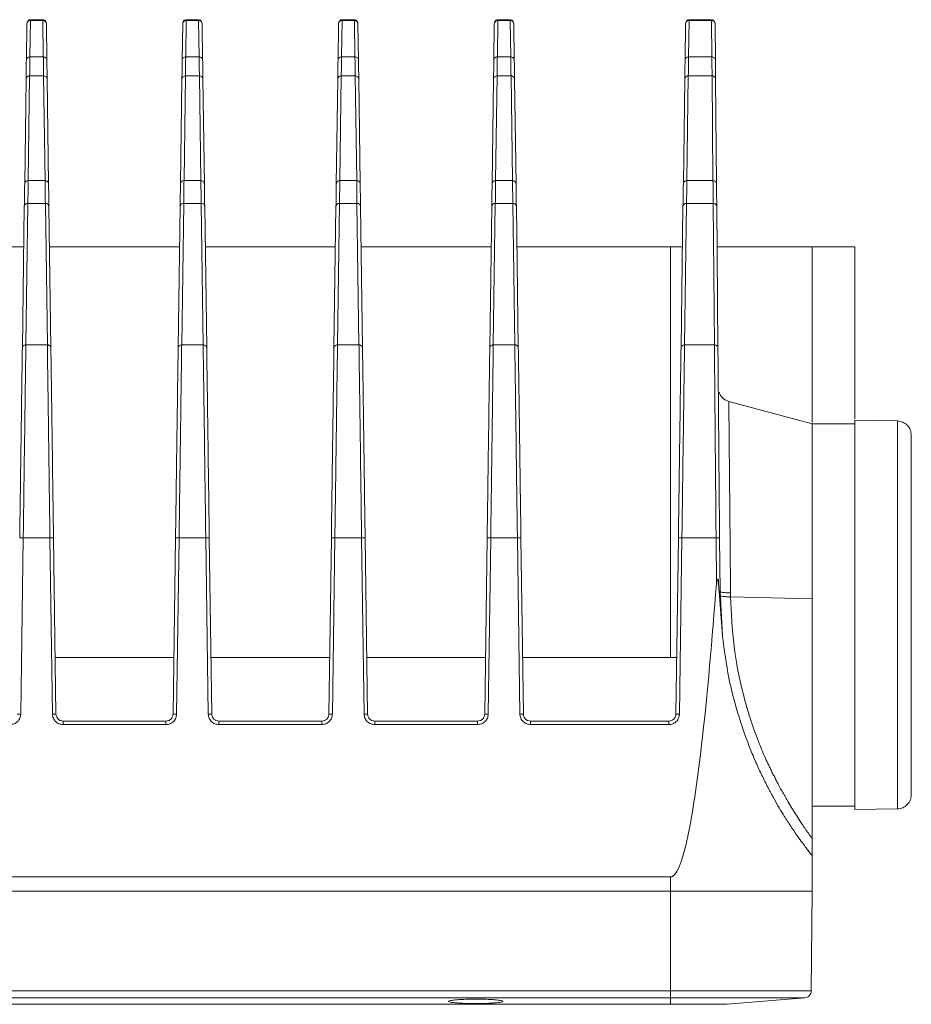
# Model space of a CAD drawing. Header units: millimetres. Extents: x -806 to 2023, y 502 to 1658.
# Tile 29 of 53: x 255 to 381, y 1519 to 1658. Entities that reach past the tile are written whole.
import ezdxf

# ---------------------------------------------------------------- set-up
doc = ezdxf.new("R2010")
doc.units = ezdxf.units.MM

# ---------------------------------------------------------------- blocks, each defined once
blk = doc.blocks.new('Drawing View10')
at = {"color": 7, "linetype": 'Continuous', "lineweight": 18}
for p, q in [((492.28, 48.18), (492.35, 53.32)), ((492.35, 53.32), (492.35, 53.33)), ((492.78, 48.67), (492.85, 53.81)), ((494.6, 53.91), (492.85, 53.91)), ((492.85, 53.81), (492.85, 53.91)), ((492.85, 53.81), (494.6, 53.81)), ((494.6, 53.81), (494.6, 53.91)), ((494.6, 53.81), (494.67, 48.67)), ((495.1, 53.33), (495.1, 53.32)), ((495.1, 53.32), (495.17, 48.18)), ((514.28, 48.18), (514.35, 53.32)), ((514.35, 53.32), (514.35, 53.33)), ((514.78, 48.67), (514.85, 53.81)), ((516.6, 53.91), (514.85, 53.91)), ((514.85, 53.81), (514.85, 53.91)), ((514.85, 53.81), (516.6, 53.81)), ((516.6, 53.81), (516.6, 53.91)), ((516.6, 53.81), (516.67, 48.67)), ((517.1, 53.33), (517.1, 53.32)), ((517.1, 53.32), (517.17, 48.18)), ((536.28, 48.18), (536.35, 53.32)), ((536.35, 53.32), (536.35, 53.33)), ((536.78, 48.67), (536.85, 53.81)), ((538.6, 53.91), (536.85, 53.91)), ((536.85, 53.81), (536.85, 53.91)), ((536.85, 53.81), (538.6, 53.81)), ((538.6, 53.81), (538.6, 53.91)), ((538.6, 53.81), (538.67, 48.67)), ((539.1, 53.33), (539.1, 53.32)), ((539.1, 53.32), (539.17, 48.18)), ((558.28, 48.18), (558.35, 53.32)), ((558.35, 53.32), (558.35, 53.33)), ((558.78, 48.67), (558.85, 53.81)), ((560.6, 53.91), (558.85, 53.91)), ((558.85, 53.81), (558.85, 53.91)), ((558.85, 53.81), (560.6, 53.81)), ((560.6, 53.81), (560.6, 53.91)), ((560.6, 53.81), (560.67, 48.67)), ((561.1, 53.33), (561.1, 53.32)), ((561.1, 53.32), (561.17, 48.18)), ((585.35, 53.32), (585.28, 48.18)), ((585.35, 53.35), (585.35, 53.32)), ((589.03, 53.91), (585.68, 53.91)), ((585.78, 48.67), (585.85, 53.81)), ((585.85, 53.81), (585.85, 53.91)), ((585.85, 53.81), (589.03, 53.81)), ((589.03, 53.81), (589.03, 53.91)), ((589.03, 53.81), (589.07, 48.67)), ((589.53, 53.36), (589.53, 53.32)), ((589.53, 53.32), (589.57, 48.18)), ((494.67, 48.67), (492.78, 48.67)), ((516.67, 48.67), (514.78, 48.67)), ((538.67, 48.67), (536.78, 48.67)), ((560.67, 48.67), (558.78, 48.67)), ((589.07, 48.67), (585.78, 48.67)), ((492.54, 31.19), (492.74, 45.98)), ((492.74, 45.98), (494.71, 45.98)), ((494.71, 45.98), (494.92, 31.19)), ((514.54, 31.19), (514.74, 45.98)), ((514.74, 45.98), (516.71, 45.98)), ((516.71, 45.98), (516.92, 31.19)), ((536.54, 31.19), (536.74, 45.98)), ((536.74, 45.98), (538.71, 45.98)), ((538.71, 45.98), (538.92, 31.19)), ((558.54, 31.19), (558.74, 45.98)), ((558.74, 45.98), (560.71, 45.98)), ((560.71, 45.98), (560.92, 31.19)), ((585.54, 31.19), (585.74, 45.98)), ((585.74, 45.98), (589.09, 45.98)), ((589.09, 45.98), (589.22, 31.19)), ((492.04, 30.71), (492.24, 45.51)), ((495.21, 45.51), (495.42, 30.71)), ((514.04, 30.71), (514.24, 45.51)), ((517.21, 45.51), (517.42, 30.71)), ((536.04, 30.71), (536.24, 45.51)), ((539.21, 45.51), (539.42, 30.71)), ((558.04, 30.71), (558.24, 45.51)), ((561.21, 45.51), (561.42, 30.71)), ((585.24, 45.51), (585.04, 30.71)), ((589.59, 45.5), (589.72, 30.71)), ((494.92, 31.19), (492.54, 31.19)), ((516.92, 31.19), (514.54, 31.19)), ((538.92, 31.19), (536.54, 31.19)), ((560.92, 31.19), (558.54, 31.19)), ((589.22, 31.19), (585.54, 31.19)), ((492.21, 8), (492.49, 27.98)), ((492.49, 27.98), (494.96, 27.98)), ((494.96, 27.98), (495.24, 8)), ((514.21, 8), (514.49, 27.98)), ((514.49, 27.98), (516.96, 27.98)), ((516.96, 27.98), (517.24, 8)), ((536.21, 8), (536.49, 27.98)), ((536.49, 27.98), (538.96, 27.98)), ((538.96, 27.98), (539.24, 8)), ((558.21, 8), (558.49, 27.98)), ((558.49, 27.98), (560.96, 27.98)), ((560.96, 27.98), (561.24, 8)), ((585.21, 8), (585.49, 27.98)), ((585.49, 27.98), (589.25, 27.98)), ((589.25, 27.98), (589.43, 8)), ((491.71, 7.54), (491.99, 27.52)), ((495.46, 27.52), (495.74, 7.54)), ((513.71, 7.54), (513.99, 27.52)), ((517.46, 27.52), (517.74, 7.54)), ((535.71, 7.54), (535.99, 27.52)), ((539.46, 27.52), (539.74, 7.54)), ((557.71, 7.54), (557.99, 27.52)), ((561.46, 27.52), (561.74, 7.54)), ((584.99, 27.52), (584.71, 7.54)), ((589.75, 27.52), (589.93, 7.53)), ((491.91, 21.85), (479.73, 21.85)), ((513.91, 21.85), (495.54, 21.85)), ((535.91, 21.85), (517.54, 21.85)), ((557.91, 21.85), (539.54, 21.85)), ((583.23, 21.85), (561.54, 21.85)), ((583.23, -36.15), (583.23, 21.85)), ((584.93, 21.85), (583.23, 21.85)), ((603.23, 21.85), (589.86, 21.85)), ((609.23, 21.85), (603.23, 21.85)), ((603.23, 21.85), (603.23, -2.98)), ((609.23, -2.48), (609.23, 21.85)), ((495.24, 8), (492.21, 8)), ((517.24, 8), (514.21, 8)), ((539.24, 8), (536.21, 8)), ((561.24, 8), (558.21, 8)), ((589.43, 8), (585.21, 8)), ((590.07, 1.31), (590.07, 1.29)), ((603.23, -3.15), (591.45, 0)), ((609.23, -2.65), (615.26, -2.76)), ((609.23, -3.15), (603.23, -3.15)), ((603.23, -3.15), (603.23, -27.84)), ((491.49, -44.16), (491.84, -19.26)), ((491.84, -19.26), (495.61, -19.26)), ((495.61, -19.26), (495.96, -44.16)), ((496.46, -44.17), (496.11, -19.26)), ((513.34, -19.26), (512.99, -44.17)), ((513.49, -44.16), (513.84, -19.26)), ((513.84, -19.26), (517.61, -19.26)), ((517.61, -19.26), (517.96, -44.16)), ((518.46, -44.17), (518.11, -19.26)), ((535.34, -19.26), (534.99, -44.17)), ((535.49, -44.16), (535.84, -19.26)), ((535.84, -19.26), (539.61, -19.26)), ((539.61, -19.26), (539.96, -44.16)), ((540.46, -44.17), (540.11, -19.26)), ((557.34, -19.26), (556.99, -44.17)), ((557.49, -44.16), (557.84, -19.26)), ((557.84, -19.26), (561.61, -19.26)), ((561.61, -19.26), (561.96, -44.16)), ((562.46, -44.17), (562.11, -19.26)), ((584.34, -19.26), (583.99, -44.17)), ((584.49, -44.16), (584.84, -19.26)), ((584.84, -19.26), (589.66, -19.26)), ((589.66, -19.26), (589.71, -25.8)), ((590.16, -19.27), (590.23, -26.86)), ((590.09, -26.85), (590.55, -33.11)), ((590.55, -33.11), (590.23, -26.86)), ((591.71, -27.05), (591.71, -27.6)), ((591.71, -27.6), (603.23, -27.86)), ((603.23, -27.86), (603.23, -61.71)), ((513.1, -36.15), (496.35, -36.15)), ((535.1, -36.15), (518.35, -36.15)), ((557.1, -36.15), (540.35, -36.15)), ((583.23, -36.15), (562.35, -36.15)), ((583.23, -36.15), (584.11, -36.15)), ((511.99, -45.15), (497.46, -45.15)), ((497.46, -45.64), (511.99, -45.64)), ((533.99, -45.15), (519.46, -45.15)), ((519.46, -45.64), (533.99, -45.64)), ((555.99, -45.15), (541.46, -45.15)), ((541.46, -45.64), (555.99, -45.64)), ((582.99, -45.15), (563.46, -45.15)), ((563.46, -45.64), (582.99, -45.64)), ((603.23, -57.15), (609.23, -57.15)), ((615.26, -57.55), (609.23, -57.65)), ((603.23, -69.15), (603.23, -64.15)), ((583.23, -67.15), (8.23, -67.15)), ((583.23, -69.15), (583.23, -67.15)), ((8.23, -69.15), (583.23, -69.15)), ((583.23, -83.25), (583.23, -69.15)), ((603.1, -83.25), (603.23, -69.15)), ((8.23, -83.25), (583.23, -83.25)), ((8.23, -84.24), (583.23, -84.24)), ((551.9, -84.73), (551.9, -84.74)), ((559.56, -84.74), (559.55, -84.73)), ((583.23, -84.24), (583.23, -85.15)), ((591.23, -85.15), (602.19, -84.24)), ((583.23, -85.15), (8.23, -85.15))]:
    blk.add_line(p, q, dxfattribs=at)
for points in [[(492.35, 53.32), (492.36, 53.38), (492.38, 53.51), (492.49, 53.67), (492.66, 53.79), (492.79, 53.8), (492.85, 53.81)], [(495.1, 53.32), (495.09, 53.38), (495.08, 53.51), (494.96, 53.67), (494.8, 53.79), (494.67, 53.8), (494.6, 53.81)], [(517.1, 53.32), (517.09, 53.38), (517.08, 53.51), (516.96, 53.67), (516.8, 53.79), (516.67, 53.8), (516.6, 53.81)], [(536.35, 53.32), (536.36, 53.38), (536.38, 53.51), (536.49, 53.67), (536.66, 53.79), (536.79, 53.8), (536.85, 53.81)], [(539.1, 53.32), (539.09, 53.38), (539.08, 53.51), (538.96, 53.67), (538.8, 53.79), (538.67, 53.8), (538.6, 53.81)], [(558.35, 53.32), (558.36, 53.38), (558.38, 53.51), (558.49, 53.67), (558.66, 53.79), (558.79, 53.8), (558.85, 53.81)], [(561.1, 53.32), (561.09, 53.38), (561.08, 53.51), (560.96, 53.67), (560.8, 53.79), (560.67, 53.8), (560.6, 53.81)], [(585.35, 53.32), (585.36, 53.38), (585.38, 53.51), (585.49, 53.67), (585.66, 53.79), (585.79, 53.8), (585.85, 53.81)], [(589.03, 53.81), (589.09, 53.8), (589.22, 53.79), (589.39, 53.67), (589.5, 53.51), (589.52, 53.38), (589.53, 53.32)], [(492.24, 45.51), (492.25, 46.08), (492.27, 47.23), (492.27, 47.86), (492.28, 48.18)], [(492.28, 48.18), (492.29, 48.24), (492.3, 48.37), (492.42, 48.53), (492.58, 48.65), (492.71, 48.66), (492.78, 48.67)], [(495.17, 48.18), (495.16, 48.24), (495.15, 48.37), (495.03, 48.53), (494.87, 48.65), (494.74, 48.66), (494.67, 48.67)], [(495.17, 48.18), (495.18, 47.86), (495.19, 47.23), (495.2, 46.08), (495.21, 45.51)], [(514.24, 45.51), (514.25, 46.08), (514.27, 47.23), (514.27, 47.86), (514.28, 48.18)], [(514.28, 48.18), (514.29, 48.24), (514.3, 48.37), (514.42, 48.53), (514.58, 48.65), (514.71, 48.66), (514.78, 48.67)], [(517.17, 48.18), (517.16, 48.24), (517.15, 48.37), (517.03, 48.53), (516.87, 48.65), (516.74, 48.66), (516.67, 48.67)], [(517.17, 48.18), (517.18, 47.86), (517.19, 47.23), (517.2, 46.08), (517.21, 45.51)], [(536.24, 45.51), (536.25, 46.08), (536.27, 47.23), (536.27, 47.86), (536.28, 48.18)], [(536.28, 48.18), (536.29, 48.24), (536.3, 48.37), (536.42, 48.53), (536.58, 48.65), (536.71, 48.66), (536.78, 48.67)], [(539.17, 48.18), (539.16, 48.24), (539.15, 48.37), (539.03, 48.53), (538.87, 48.65), (538.74, 48.66), (538.67, 48.67)], [(539.17, 48.18), (539.18, 47.86), (539.19, 47.23), (539.2, 46.08), (539.21, 45.51)], [(558.24, 45.51), (558.25, 46.08), (558.27, 47.23), (558.27, 47.86), (558.28, 48.18)], [(558.28, 48.18), (558.29, 48.24), (558.3, 48.37), (558.42, 48.53), (558.58, 48.65), (558.71, 48.66), (558.78, 48.67)], [(561.17, 48.18), (561.16, 48.24), (561.15, 48.37), (561.03, 48.53), (560.87, 48.65), (560.74, 48.66), (560.67, 48.67)], [(561.17, 48.18), (561.18, 47.86), (561.19, 47.23), (561.2, 46.08), (561.21, 45.51)], [(585.28, 48.18), (585.28, 47.86), (585.27, 47.23), (585.25, 46.08), (585.24, 45.51)], [(585.78, 48.67), (585.71, 48.66), (585.59, 48.65), (585.42, 48.53), (585.3, 48.37), (585.29, 48.24), (585.28, 48.18)], [(589.57, 48.18), (589.56, 48.24), (589.55, 48.37), (589.43, 48.53), (589.27, 48.65), (589.14, 48.66), (589.07, 48.67)], [(589.59, 45.5), (589.59, 46.08), (589.58, 47.23), (589.57, 47.86), (589.57, 48.18)], [(492.24, 45.51), (492.25, 45.57), (492.27, 45.7), (492.38, 45.85), (492.55, 45.96), (492.68, 45.98), (492.74, 45.98)], [(495.21, 45.51), (495.2, 45.57), (495.19, 45.7), (495.07, 45.85), (494.91, 45.96), (494.78, 45.98), (494.71, 45.98)], [(514.24, 45.51), (514.25, 45.57), (514.27, 45.7), (514.38, 45.85), (514.55, 45.96), (514.68, 45.98), (514.74, 45.98)], [(517.21, 45.51), (517.2, 45.57), (517.19, 45.7), (517.07, 45.85), (516.91, 45.96), (516.78, 45.98), (516.71, 45.98)], [(536.24, 45.51), (536.25, 45.57), (536.27, 45.7), (536.38, 45.85), (536.55, 45.96), (536.68, 45.98), (536.74, 45.98)], [(538.71, 45.98), (538.78, 45.98), (538.91, 45.96), (539.07, 45.85), (539.19, 45.7), (539.2, 45.57), (539.21, 45.51)], [(558.24, 45.51), (558.25, 45.57), (558.27, 45.7), (558.38, 45.85), (558.55, 45.96), (558.68, 45.98), (558.74, 45.98)], [(561.21, 45.51), (561.2, 45.57), (561.19, 45.7), (561.07, 45.85), (560.91, 45.96), (560.78, 45.98), (560.71, 45.98)], [(585.24, 45.51), (585.25, 45.57), (585.27, 45.7), (585.38, 45.85), (585.55, 45.96), (585.68, 45.98), (585.74, 45.98)], [(589.09, 45.98), (589.16, 45.98), (589.29, 45.96), (589.45, 45.85), (589.57, 45.69), (589.59, 45.57), (589.59, 45.5)], [(491.99, 27.52), (492, 28.12), (492.02, 29.31), (492.03, 30.24), (492.04, 30.71)], [(492.54, 31.19), (492.47, 31.18), (492.34, 31.17), (492.18, 31.06), (492.06, 30.9), (492.04, 30.77), (492.04, 30.71)], [(495.42, 30.71), (495.41, 30.77), (495.39, 30.9), (495.28, 31.06), (495.11, 31.17), (494.98, 31.18), (494.92, 31.19)], [(495.42, 30.71), (495.42, 30.24), (495.44, 29.31), (495.45, 28.12), (495.46, 27.52)], [(513.99, 27.52), (514, 28.12), (514.02, 29.31), (514.03, 30.24), (514.04, 30.71)], [(514.04, 30.71), (514.04, 30.77), (514.06, 30.9), (514.18, 31.06), (514.34, 31.17), (514.47, 31.18), (514.54, 31.19)], [(517.42, 30.71), (517.41, 30.77), (517.39, 30.9), (517.28, 31.06), (517.11, 31.17), (516.98, 31.18), (516.92, 31.19)], [(517.42, 30.71), (517.42, 30.24), (517.44, 29.31), (517.45, 28.12), (517.46, 27.52)], [(535.99, 27.52), (536, 28.12), (536.02, 29.31), (536.03, 30.24), (536.04, 30.71)], [(536.04, 30.71), (536.04, 30.77), (536.06, 30.9), (536.18, 31.06), (536.34, 31.17), (536.47, 31.18), (536.54, 31.19)], [(539.42, 30.71), (539.41, 30.77), (539.39, 30.9), (539.28, 31.06), (539.11, 31.17), (538.98, 31.18), (538.92, 31.19)], [(539.42, 30.71), (539.42, 30.24), (539.44, 29.31), (539.45, 28.12), (539.46, 27.52)], [(557.99, 27.52), (558, 28.12), (558.02, 29.31), (558.03, 30.24), (558.04, 30.71)], [(558.04, 30.71), (558.04, 30.77), (558.06, 30.9), (558.18, 31.06), (558.34, 31.17), (558.47, 31.18), (558.54, 31.19)], [(561.42, 30.71), (561.41, 30.77), (561.39, 30.9), (561.28, 31.06), (561.11, 31.17), (560.98, 31.18), (560.92, 31.19)], [(561.42, 30.71), (561.42, 30.24), (561.44, 29.31), (561.45, 28.12), (561.46, 27.52)], [(585.04, 30.71), (585.03, 30.24), (585.02, 29.31), (585, 28.12), (584.99, 27.52)], [(585.54, 31.19), (585.47, 31.18), (585.34, 31.17), (585.18, 31.06), (585.06, 30.9), (585.04, 30.77), (585.04, 30.71)], [(589.72, 30.71), (589.72, 30.77), (589.7, 30.9), (589.58, 31.06), (589.42, 31.17), (589.29, 31.18), (589.22, 31.19)], [(589.72, 30.71), (589.73, 30.24), (589.74, 29.31), (589.75, 28.11), (589.75, 27.52)], [(491.99, 27.52), (492, 27.58), (492.02, 27.7), (492.13, 27.85), (492.3, 27.96), (492.43, 27.97), (492.49, 27.98)], [(495.46, 27.52), (495.45, 27.58), (495.44, 27.7), (495.32, 27.85), (495.16, 27.96), (495.03, 27.97), (494.96, 27.98)], [(513.99, 27.52), (514, 27.58), (514.02, 27.7), (514.13, 27.85), (514.3, 27.96), (514.43, 27.97), (514.49, 27.98)], [(517.46, 27.52), (517.45, 27.58), (517.44, 27.7), (517.32, 27.85), (517.16, 27.96), (517.03, 27.97), (516.96, 27.98)], [(535.99, 27.52), (536, 27.58), (536.02, 27.7), (536.13, 27.85), (536.3, 27.96), (536.43, 27.97), (536.49, 27.98)], [(539.46, 27.52), (539.45, 27.58), (539.44, 27.7), (539.32, 27.85), (539.16, 27.96), (539.03, 27.97), (538.96, 27.98)], [(557.99, 27.52), (558, 27.58), (558.02, 27.7), (558.13, 27.85), (558.3, 27.96), (558.43, 27.97), (558.49, 27.98)], [(561.46, 27.52), (561.45, 27.58), (561.44, 27.7), (561.32, 27.85), (561.16, 27.96), (561.03, 27.97), (560.96, 27.98)], [(585.49, 27.98), (585.43, 27.97), (585.3, 27.96), (585.13, 27.85), (585.02, 27.7), (585, 27.58), (584.99, 27.52)], [(589.75, 27.52), (589.74, 27.58), (589.73, 27.7), (589.61, 27.85), (589.45, 27.96), (589.32, 27.97), (589.25, 27.98)], [(491.71, 7.54), (491.72, 7.6), (491.74, 7.72), (491.85, 7.87), (492.02, 7.98), (492.15, 7.99), (492.21, 8)], [(513.71, 7.54), (513.72, 7.6), (513.74, 7.72), (513.85, 7.87), (514.02, 7.98), (514.15, 7.99), (514.21, 8)], [(535.71, 7.54), (535.72, 7.6), (535.74, 7.72), (535.85, 7.87), (536.02, 7.98), (536.15, 7.99), (536.21, 8)], [(557.71, 7.54), (557.72, 7.6), (557.74, 7.72), (557.85, 7.87), (558.02, 7.98), (558.15, 7.99), (558.21, 8)], [(585.21, 8), (585.15, 7.99), (585.02, 7.98), (584.85, 7.87), (584.74, 7.72), (584.72, 7.6), (584.71, 7.54)], [(589.93, 7.53), (589.92, 7.59), (589.9, 7.72), (589.79, 7.87), (589.62, 7.98), (589.49, 7.99), (589.43, 8)], [(609.23, -2.65), (609.23, -2.76), (609.23, -2.96), (609.23, -4.6), (609.23, -7.14), (609.23, -10.58), (609.23, -14.78), (609.23, -19.56), (609.23, -24.75), (609.23, -30.15), (609.23, -35.55), (609.23, -40.74), (609.23, -45.53), (609.23, -49.72), (609.23, -53.17), (609.23, -55.71), (609.23, -57.35), (609.23, -57.55), (609.23, -57.65)], [(615.26, -57.55), (615.26, -57.45), (615.26, -57.24), (615.26, -55.61), (615.26, -53.08), (615.26, -49.65), (615.26, -45.47), (615.26, -40.7), (615.26, -35.53), (615.26, -30.15), (615.26, -24.77), (615.26, -19.6), (615.26, -14.84), (615.26, -10.66), (615.26, -7.23), (615.26, -4.69), (615.26, -3.07), (615.26, -2.86), (615.26, -2.76)], [(615.26, -2.76), (615.52, -2.79), (616.04, -2.86), (616.69, -3.33), (617.14, -3.98), (617.2, -4.5), (617.23, -4.76)], [(603.23, -3.15), (603.23, -3.24), (603.23, -3.42), (603.23, -4.86), (603.23, -7.1), (603.23, -10.15), (603.23, -13.89), (603.23, -18.18), (603.23, -22.89), (603.23, -26.2), (603.23, -27.86)], [(617.23, -55.55), (617.23, -55.46), (617.23, -55.27), (617.23, -53.76), (617.23, -51.41), (617.23, -48.23), (617.23, -44.35), (617.23, -39.93), (617.23, -35.14), (617.23, -30.15), (617.23, -25.17), (617.23, -20.37), (617.23, -15.95), (617.23, -12.08), (617.23, -8.9), (617.23, -6.55), (617.23, -5.04), (617.23, -4.85), (617.23, -4.76)], [(491.34, -19.26), (491.35, -19.26), (491.36, -19.26), (491.48, -19.26), (491.64, -19.26), (491.77, -19.26), (491.84, -19.26)], [(495.61, -19.26), (495.68, -19.26), (495.81, -19.26), (495.98, -19.26), (496.09, -19.26), (496.11, -19.26), (496.11, -19.26)], [(513.34, -19.26), (513.35, -19.26), (513.36, -19.26), (513.48, -19.26), (513.64, -19.26), (513.77, -19.26), (513.84, -19.26)], [(517.61, -19.26), (517.68, -19.26), (517.81, -19.26), (517.98, -19.26), (518.09, -19.26), (518.11, -19.26), (518.11, -19.26)], [(535.34, -19.26), (535.35, -19.26), (535.36, -19.26), (535.48, -19.26), (535.64, -19.26), (535.77, -19.26), (535.84, -19.26)], [(539.61, -19.26), (539.68, -19.26), (539.81, -19.26), (539.98, -19.26), (540.09, -19.26), (540.11, -19.26), (540.11, -19.26)], [(557.34, -19.26), (557.35, -19.26), (557.36, -19.26), (557.48, -19.26), (557.64, -19.26), (557.77, -19.26), (557.84, -19.26)], [(561.61, -19.26), (561.68, -19.26), (561.81, -19.26), (561.98, -19.26), (562.09, -19.26), (562.11, -19.26), (562.11, -19.26)], [(584.84, -19.26), (584.77, -19.26), (584.64, -19.26), (584.48, -19.26), (584.36, -19.26), (584.35, -19.26), (584.34, -19.26)], [(590.16, -19.27), (590.15, -19.26), (590.14, -19.26), (590.02, -19.26), (589.86, -19.26), (589.73, -19.26), (589.66, -19.26)], [(590.23, -26.86), (590.22, -26.86), (590.22, -26.86), (590.19, -26.85), (590.15, -26.85), (590.11, -26.85), (590.09, -26.85)], [(490.99, -44.17), (491, -44.17), (491.01, -44.16), (491.13, -44.16), (491.29, -44.16), (491.42, -44.16), (491.49, -44.16)], [(496.46, -44.17), (496.45, -44.17), (496.44, -44.16), (496.32, -44.16), (496.16, -44.16), (496.03, -44.16), (495.96, -44.16)], [(512.99, -44.17), (513, -44.17), (513.01, -44.16), (513.13, -44.16), (513.29, -44.16), (513.42, -44.16), (513.49, -44.16)], [(518.46, -44.17), (518.45, -44.17), (518.44, -44.16), (518.32, -44.16), (518.16, -44.16), (518.03, -44.16), (517.96, -44.16)], [(534.99, -44.17), (535, -44.17), (535.01, -44.16), (535.13, -44.16), (535.29, -44.16), (535.42, -44.16), (535.49, -44.16)], [(540.46, -44.17), (540.45, -44.17), (540.44, -44.16), (540.32, -44.16), (540.16, -44.16), (540.03, -44.16), (539.96, -44.16)], [(556.99, -44.17), (557, -44.17), (557.01, -44.16), (557.13, -44.16), (557.29, -44.16), (557.42, -44.16), (557.49, -44.16)], [(562.46, -44.17), (562.45, -44.17), (562.44, -44.16), (562.32, -44.16), (562.16, -44.16), (562.03, -44.16), (561.96, -44.16)], [(583.99, -44.17), (584, -44.17), (584.01, -44.16), (584.13, -44.16), (584.29, -44.16), (584.42, -44.16), (584.49, -44.16)], [(497.46, -45.15), (497.46, -45.16), (497.46, -45.18), (497.46, -45.29), (497.46, -45.45), (497.46, -45.58), (497.46, -45.64)], [(511.99, -45.15), (511.99, -45.16), (511.99, -45.18), (511.99, -45.29), (511.99, -45.45), (511.99, -45.58), (511.99, -45.64)], [(519.46, -45.15), (519.46, -45.16), (519.46, -45.18), (519.46, -45.29), (519.46, -45.45), (519.46, -45.58), (519.46, -45.64)], [(533.99, -45.15), (533.99, -45.16), (533.99, -45.18), (533.99, -45.29), (533.99, -45.45), (533.99, -45.58), (533.99, -45.64)], [(541.46, -45.15), (541.46, -45.16), (541.46, -45.18), (541.46, -45.29), (541.46, -45.45), (541.46, -45.58), (541.46, -45.64)], [(555.99, -45.15), (555.99, -45.16), (555.99, -45.18), (555.99, -45.29), (555.99, -45.45), (555.99, -45.58), (555.99, -45.64)], [(563.46, -45.15), (563.46, -45.16), (563.46, -45.18), (563.46, -45.29), (563.46, -45.45), (563.46, -45.58), (563.46, -45.64)], [(582.99, -45.15), (582.99, -45.16), (582.99, -45.18), (582.99, -45.29), (582.99, -45.45), (582.99, -45.58), (582.99, -45.64)], [(617.23, -55.55), (617.2, -55.81), (617.14, -56.33), (616.69, -56.98), (616.04, -57.45), (615.52, -57.52), (615.26, -57.55)], [(583.23, -69.15), (584.54, -69.15), (587.15, -69.15), (590.93, -69.15), (594.41, -69.15), (597.46, -69.15), (599.97, -69.15), (601.81, -69.15), (603, -69.15), (603.15, -69.15), (603.23, -69.15)], [(583.23, -83.25), (584.53, -83.25), (587.13, -83.25), (590.88, -83.25), (594.34, -83.25), (597.37, -83.25), (599.86, -83.25), (601.7, -83.25), (602.88, -83.25), (603.03, -83.25), (603.1, -83.25)], [(583.23, -84.24), (583.23, -84.22), (583.23, -84.17), (583.23, -83.94), (583.23, -83.62), (583.23, -83.38), (583.23, -83.25)], [(602.19, -84.24), (602.31, -84.22), (602.55, -84.17), (602.85, -83.94), (603.06, -83.62), (603.09, -83.38), (603.1, -83.25)], [(583.23, -84.24), (584.47, -84.24), (586.95, -84.24), (590.53, -84.24), (593.83, -84.24), (596.72, -84.24), (599.09, -84.24), (600.85, -84.24), (601.97, -84.24), (602.12, -84.24), (602.19, -84.24)], [(591.23, -85.15), (591.11, -85.15), (590.87, -85.15), (589.02, -85.15), (586.37, -85.15), (584.27, -85.15), (583.23, -85.15)]]:
    blk.add_open_spline(points, degree=3, dxfattribs=at)
for points, knots in [([(492.84, 53.9), (492.79, 53.9), (492.69, 53.89), (492.57, 53.82), (492.48, 53.75), (492.45, 53.69), (492.43, 53.67)], [0, 0, 0, 0, 0.293127, 0.606628, 0.865924, 1, 1, 1, 1]), ([(495.02, 53.67), (494.99, 53.72), (494.92, 53.8), (494.77, 53.88), (494.65, 53.92), (494.59, 53.91), (494.59, 53.9)], [0, 0, 0, 0, 0.30509, 0.635613, 0.989148, 1, 1, 1, 1]), ([(514.35, 53.32), (514.36, 53.38), (514.38, 53.51), (514.49, 53.67), (514.66, 53.79), (514.79, 53.8), (514.85, 53.81)], [0, 0, 0, 0, 0.25, 0.5, 0.75, 1, 1, 1, 1]), ([(514.82, 53.9), (514.79, 53.9), (514.71, 53.9), (514.59, 53.84), (514.49, 53.76), (514.45, 53.7), (514.43, 53.67)], [0, 0, 0, 0, 0.204891, 0.539811, 0.814568, 1, 1, 1, 1]), ([(517.02, 53.67), (516.99, 53.71), (516.93, 53.8), (516.78, 53.88), (516.66, 53.92), (516.6, 53.9), (516.59, 53.9)], [0, 0, 0, 0, 0.278367, 0.608129, 0.960016, 1, 1, 1, 1]), ([(536.84, 53.9), (536.79, 53.9), (536.69, 53.89), (536.57, 53.82), (536.48, 53.75), (536.45, 53.69), (536.43, 53.67)], [0, 0, 0, 0, 0.2891909, 0.6036416, 0.8635492, 1, 1, 1, 1]), ([(539.02, 53.67), (538.99, 53.71), (538.93, 53.8), (538.78, 53.88), (538.66, 53.92), (538.6, 53.9), (538.59, 53.9)], [0, 0, 0, 0, 0.278393, 0.608149, 0.960038, 1, 1, 1, 1]), ([(558.84, 53.9), (558.79, 53.9), (558.69, 53.89), (558.56, 53.82), (558.48, 53.75), (558.44, 53.69), (558.43, 53.67)], [0, 0, 0, 0, 0.302513, 0.612991, 0.870028, 1, 1, 1, 1]), ([(561.02, 53.67), (560.99, 53.72), (560.92, 53.8), (560.77, 53.88), (560.65, 53.92), (560.59, 53.91), (560.59, 53.9)], [0, 0, 0, 0, 0.30602, 0.636342, 0.989944, 1, 1, 1, 1]), ([(585.85, 53.9), (585.83, 53.9), (585.76, 53.91), (585.63, 53.86), (585.52, 53.78), (585.46, 53.72), (585.44, 53.69), (585.44, 53.69)], [0, 0, 0, 0, 0.1253004, 0.4778146, 0.7608617, 0.9994661, 1, 1, 1, 1]), ([(589.43, 53.7), (589.41, 53.72), (589.37, 53.79), (589.24, 53.86), (589.11, 53.91), (589.04, 53.9), (589.03, 53.9)], [0, 0, 0, 0, 0.159439, 0.537397, 0.917174, 1, 1, 1, 1]), ([(492.74, 45.98), (492.75, 46.56), (492.77, 47.72), (492.77, 48.35), (492.78, 48.67)], [0, 0, 0, 0, 0.5, 1, 1, 1, 1]), ([(494.67, 48.67), (494.68, 48.35), (494.69, 47.72), (494.7, 46.56), (494.71, 45.98)], [0, 0, 0, 0, 0.5, 1, 1, 1, 1]), ([(514.74, 45.98), (514.75, 46.56), (514.77, 47.72), (514.77, 48.35), (514.78, 48.67)], [0, 0, 0, 0, 0.5, 1, 1, 1, 1]), ([(516.67, 48.67), (516.68, 48.35), (516.69, 47.72), (516.7, 46.56), (516.71, 45.98)], [0, 0, 0, 0, 0.5, 1, 1, 1, 1]), ([(536.74, 45.98), (536.75, 46.56), (536.77, 47.72), (536.77, 48.35), (536.78, 48.67)], [0, 0, 0, 0, 0.5, 1, 1, 1, 1]), ([(538.67, 48.67), (538.68, 48.35), (538.69, 47.72), (538.7, 46.56), (538.71, 45.98)], [0, 0, 0, 0, 0.5, 1, 1, 1, 1]), ([(558.74, 45.98), (558.75, 46.56), (558.77, 47.72), (558.77, 48.35), (558.78, 48.67)], [0, 0, 0, 0, 0.5, 1, 1, 1, 1]), ([(560.67, 48.67), (560.68, 48.35), (560.69, 47.72), (560.7, 46.56), (560.71, 45.98)], [0, 0, 0, 0, 0.5, 1, 1, 1, 1]), ([(585.74, 45.98), (585.75, 46.56), (585.77, 47.72), (585.78, 48.35), (585.78, 48.67)], [0, 0, 0, 0, 0.5, 1, 1, 1, 1]), ([(589.09, 45.98), (589.09, 46.54), (589.08, 47.39), (589.08, 48.2), (589.07, 48.52), (589.07, 48.67)], [0, 0, 0, 0, 0.481767, 0.745045, 1, 1, 1, 1]), ([(492.49, 27.98), (492.5, 28.58), (492.52, 29.78), (492.53, 30.72), (492.54, 31.19)], [0, 0, 0, 0, 0.5, 1, 1, 1, 1]), ([(494.92, 31.19), (494.92, 30.72), (494.94, 29.78), (494.95, 28.58), (494.96, 27.98)], [0, 0, 0, 0, 0.5, 1, 1, 1, 1]), ([(514.49, 27.98), (514.5, 28.58), (514.52, 29.78), (514.53, 30.72), (514.54, 31.19)], [0, 0, 0, 0, 0.5, 1, 1, 1, 1]), ([(516.92, 31.19), (516.92, 30.72), (516.94, 29.78), (516.95, 28.58), (516.96, 27.98)], [0, 0, 0, 0, 0.5, 1, 1, 1, 1]), ([(536.49, 27.98), (536.5, 28.58), (536.52, 29.78), (536.53, 30.72), (536.54, 31.19)], [0, 0, 0, 0, 0.5, 1, 1, 1, 1]), ([(538.92, 31.19), (538.92, 30.72), (538.94, 29.78), (538.95, 28.58), (538.96, 27.98)], [0, 0, 0, 0, 0.5, 1, 1, 1, 1]), ([(558.49, 27.98), (558.5, 28.58), (558.52, 29.78), (558.53, 30.72), (558.54, 31.19)], [0, 0, 0, 0, 0.5, 1, 1, 1, 1]), ([(560.92, 31.19), (560.92, 30.72), (560.94, 29.78), (560.95, 28.58), (560.96, 27.98)], [0, 0, 0, 0, 0.5, 1, 1, 1, 1]), ([(585.54, 31.19), (585.53, 30.72), (585.52, 29.78), (585.5, 28.58), (585.49, 27.98)], [0, 0, 0, 0, 0.5, 1, 1, 1, 1]), ([(589.22, 31.19), (589.22, 31.16), (589.23, 30.71), (589.24, 29.98), (589.24, 29.17), (589.24, 28.73), (589.25, 28.43), (589.25, 28.13), (589.25, 27.98)], [0, 0, 0, 0, 0.031216, 0.49998, 0.740158, 0.757388, 0.879764, 1, 1, 1, 1]), ([(491.34, -19.26), (491.36, -17.81), (491.4, -14.91), (491.46, -10.68), (491.51, -6.65), (491.57, -2.91), (491.61, 0.46), (491.65, 3.37), (491.69, 5.81), (491.7, 6.96), (491.71, 7.54)], [0, 0, 0, 0, 0.125, 0.25, 0.375, 0.5, 0.625, 0.75, 0.875, 1, 1, 1, 1]), ([(491.84, -19.26), (491.86, -17.78), (491.9, -14.84), (491.96, -10.53), (492.01, -6.43), (492.07, -2.63), (492.11, 0.8), (492.15, 3.76), (492.19, 6.24), (492.2, 7.41), (492.21, 8)], [0, 0, 0, 0, 0.125, 0.25, 0.375, 0.5, 0.625, 0.75, 0.875, 1, 1, 1, 1]), ([(495.24, 8), (495.25, 7.41), (495.26, 6.24), (495.3, 3.76), (495.34, 0.8), (495.39, -2.63), (495.44, -6.43), (495.49, -10.53), (495.55, -14.84), (495.59, -17.78), (495.61, -19.26)], [0, 0, 0, 0, 0.125, 0.25, 0.375, 0.5, 0.625, 0.75, 0.875, 1, 1, 1, 1]), ([(495.74, 7.54), (495.74, 7.57), (495.73, 7.65), (495.69, 7.75), (495.61, 7.85), (495.51, 7.93), (495.39, 7.98), (495.29, 7.99), (495.24, 8)], [0, 0, 0, 0, 0.124919, 0.332892, 0.468499, 0.624915, 0.802097, 1, 1, 1, 1]), ([(495.74, 7.54), (495.75, 6.96), (495.76, 5.81), (495.8, 3.37), (495.84, 0.46), (495.89, -2.91), (495.94, -6.65), (495.99, -10.68), (496.05, -14.92), (496.09, -17.81), (496.11, -19.26)], [0, 0, 0, 0, 0.125, 0.25, 0.375, 0.5, 0.625, 0.75, 0.875, 1, 1, 1, 1]), ([(513.34, -19.26), (513.36, -17.81), (513.4, -14.92), (513.46, -10.68), (513.51, -6.65), (513.57, -2.91), (513.61, 0.46), (513.65, 3.37), (513.69, 5.81), (513.7, 6.96), (513.71, 7.54)], [0, 0, 0, 0, 0.125, 0.25, 0.375, 0.5, 0.625, 0.75, 0.875, 1, 1, 1, 1]), ([(513.84, -19.26), (513.86, -17.78), (513.9, -14.84), (513.96, -10.53), (514.01, -6.43), (514.07, -2.63), (514.11, 0.8), (514.15, 3.76), (514.19, 6.24), (514.2, 7.41), (514.21, 8)], [0, 0, 0, 0, 0.125, 0.25, 0.375, 0.5, 0.625, 0.75, 0.875, 1, 1, 1, 1]), ([(517.24, 8), (517.25, 7.41), (517.26, 6.24), (517.3, 3.76), (517.34, 0.8), (517.39, -2.63), (517.44, -6.43), (517.49, -10.53), (517.55, -14.84), (517.59, -17.78), (517.61, -19.26)], [0, 0, 0, 0, 0.125, 0.25, 0.375, 0.5, 0.625, 0.75, 0.875, 1, 1, 1, 1]), ([(517.74, 7.54), (517.73, 7.6), (517.72, 7.72), (517.6, 7.87), (517.44, 7.98), (517.31, 7.99), (517.24, 8)], [0, 0, 0, 0, 0.25, 0.5, 0.75, 1, 1, 1, 1]), ([(517.74, 7.54), (517.75, 6.96), (517.76, 5.81), (517.8, 3.37), (517.84, 0.46), (517.89, -2.91), (517.94, -6.65), (517.99, -10.68), (518.05, -14.92), (518.09, -17.81), (518.11, -19.26)], [0, 0, 0, 0, 0.125, 0.25, 0.375, 0.5, 0.625, 0.75, 0.875, 1, 1, 1, 1]), ([(535.34, -19.26), (535.36, -17.81), (535.4, -14.91), (535.46, -10.68), (535.51, -6.65), (535.57, -2.91), (535.61, 0.46), (535.65, 3.37), (535.69, 5.81), (535.7, 6.96), (535.71, 7.54)], [0, 0, 0, 0, 0.125, 0.25, 0.375, 0.5, 0.625, 0.75, 0.875, 1, 1, 1, 1]), ([(535.84, -19.26), (535.86, -17.78), (535.9, -14.84), (535.96, -10.53), (536.01, -6.43), (536.07, -2.63), (536.11, 0.8), (536.15, 3.76), (536.19, 6.24), (536.2, 7.41), (536.21, 8)], [0, 0, 0, 0, 0.125, 0.25, 0.375, 0.5, 0.625, 0.75, 0.875, 1, 1, 1, 1]), ([(539.24, 8), (539.25, 7.41), (539.26, 6.24), (539.3, 3.76), (539.34, 0.8), (539.39, -2.63), (539.44, -6.43), (539.49, -10.53), (539.55, -14.84), (539.59, -17.78), (539.61, -19.26)], [0, 0, 0, 0, 0.125, 0.25, 0.375, 0.5, 0.625, 0.75, 0.875, 1, 1, 1, 1]), ([(539.74, 7.54), (539.73, 7.6), (539.72, 7.72), (539.6, 7.87), (539.44, 7.98), (539.31, 7.99), (539.24, 8)], [0, 0, 0, 0, 0.25, 0.5, 0.75, 1, 1, 1, 1]), ([(539.74, 7.54), (539.75, 6.96), (539.76, 5.81), (539.8, 3.37), (539.84, 0.46), (539.89, -2.91), (539.94, -6.65), (539.99, -10.68), (540.05, -14.92), (540.09, -17.81), (540.11, -19.26)], [0, 0, 0, 0, 0.125, 0.25, 0.375, 0.5, 0.625, 0.75, 0.875, 1, 1, 1, 1]), ([(557.34, -19.26), (557.36, -17.81), (557.4, -14.91), (557.46, -10.68), (557.51, -6.65), (557.57, -2.91), (557.61, 0.46), (557.65, 3.37), (557.69, 5.81), (557.7, 6.96), (557.71, 7.54)], [0, 0, 0, 0, 0.125, 0.25, 0.375, 0.5, 0.625, 0.75, 0.875, 1, 1, 1, 1]), ([(557.84, -19.26), (557.86, -17.78), (557.9, -14.84), (557.96, -10.53), (558.01, -6.43), (558.07, -2.63), (558.11, 0.8), (558.15, 3.76), (558.19, 6.24), (558.2, 7.41), (558.21, 8)], [0, 0, 0, 0, 0.125, 0.25, 0.375, 0.5, 0.625, 0.75, 0.875, 1, 1, 1, 1]), ([(561.24, 8), (561.25, 7.41), (561.26, 6.24), (561.3, 3.76), (561.34, 0.8), (561.39, -2.63), (561.44, -6.43), (561.49, -10.53), (561.55, -14.84), (561.59, -17.78), (561.61, -19.26)], [0, 0, 0, 0, 0.125, 0.25, 0.375, 0.5, 0.625, 0.75, 0.875, 1, 1, 1, 1]), ([(561.74, 7.54), (561.74, 7.57), (561.73, 7.65), (561.69, 7.75), (561.61, 7.85), (561.51, 7.93), (561.39, 7.98), (561.29, 7.99), (561.24, 8)], [0, 0, 0, 0, 0.1249187, 0.332892, 0.4684993, 0.6249148, 0.8020973, 1, 1, 1, 1]), ([(561.74, 7.54), (561.75, 6.96), (561.76, 5.81), (561.8, 3.37), (561.84, 0.46), (561.89, -2.91), (561.94, -6.65), (561.99, -10.68), (562.05, -14.92), (562.09, -17.81), (562.11, -19.26)], [0, 0, 0, 0, 0.125, 0.25, 0.375, 0.5, 0.625, 0.75, 0.875, 1, 1, 1, 1]), ([(584.71, 7.54), (584.7, 6.96), (584.69, 5.81), (584.65, 3.37), (584.61, 0.46), (584.57, -2.91), (584.51, -6.65), (584.46, -10.68), (584.4, -14.92), (584.36, -17.81), (584.34, -19.26)], [0, 0, 0, 0, 0.125, 0.25, 0.375, 0.5, 0.625, 0.75, 0.875, 1, 1, 1, 1]), ([(585.21, 8), (585.2, 7.41), (585.19, 6.24), (585.15, 3.76), (585.11, 0.8), (585.07, -2.63), (585.01, -6.43), (584.96, -10.53), (584.9, -14.84), (584.86, -17.78), (584.84, -19.26)], [0, 0, 0, 0, 0.125, 0.25, 0.375, 0.5, 0.625, 0.75, 0.875, 1, 1, 1, 1]), ([(589.43, 8), (589.43, 7.29), (589.44, 5.91), (589.47, 2.92), (589.5, -0.47), (589.53, -4.17), (589.56, -8), (589.6, -11.84), (589.63, -15.59), (589.65, -18.06), (589.66, -19.26)], [0, 0, 0, 0, 0.148625, 0.290504, 0.425635, 0.554016, 0.675645, 0.79052, 0.898639, 1, 1, 1, 1]), ([(589.93, 7.53), (589.93, 6.96), (589.94, 5.81), (589.96, 3.37), (589.99, 0.45), (590.02, -2.92), (590.05, -6.65), (590.08, -10.68), (590.12, -14.92), (590.15, -17.82), (590.16, -19.27)], [0, 0, 0, 0, 0.125, 0.25, 0.375, 0.5, 0.625, 0.75, 0.875, 1, 1, 1, 1]), ([(591.47, -0.01), (591.32, 0.05), (591.01, 0.15), (590.6, 0.45), (590.27, 0.84), (590.14, 1.15), (590.07, 1.31)], [0, 0, 0, 0, 0.238407, 0.48955, 0.746166, 1, 1, 1, 1]), ([(591.46, 0), (591.46, 0), (591.46, 0.15), (591.46, -0.4), (591.47, -1.52), (591.49, -2.98), (591.5, -4.33), (591.51, -5.92), (591.53, -7.68), (591.55, -9.6), (591.57, -11.66), (591.59, -13.97), (591.6, -15.89), (591.62, -17.29), (591.63, -18.1), (591.63, -18.94), (591.64, -19.81), (591.65, -20.71), (591.66, -22.09), (591.68, -23.73), (591.69, -25.42), (591.7, -26.42), (591.71, -26.88), (591.71, -27), (591.71, -27.03), (591.71, -27.04), (591.71, -27.05), (591.71, -27.05)], [0, 0, 0, 0, 0.000336, 0.120709, 0.24411, 0.307009, 0.370664, 0.435072, 0.500232, 0.558848, 0.620032, 0.683784, 0.7501, 0.769769, 0.789901, 0.810494, 0.831549, 0.853065, 0.875043, 0.929149, 0.968009, 0.991626, 0.997718, 0.999335, 0.999787, 0.999923, 1, 1, 1, 1]), ([(589.71, -25.8), (589.1, -33.49), (588.17, -44.94), (586.39, -58.15), (585.14, -64.13), (584.15, -66.46), (583.66, -67), (583.41, -67.14), (583.28, -67.15), (583.23, -67.15)], [0, 0, 0, 0, 0.546942, 0.814382, 0.944693, 0.980142, 0.991426, 0.995915, 1, 1, 1, 1]), ([(590.09, -26.85), (590.07, -26.54), (590.03, -26.12), (590.01, -25.63), (590.02, -25.45), (590.02, -25.36), (590.02, -25.34), (590.02, -25.28), (590.01, -25.21), (590, -25.14), (589.98, -25.12), (589.97, -25.11), (589.97, -25.11), (589.96, -25.11), (589.96, -25.11), (589.95, -25.11), (589.94, -25.12), (589.9, -25.15), (589.81, -25.38), (589.76, -25.61), (589.71, -25.8)], [0, 0, 0, 0, 0.372734, 0.502634, 0.574202, 0.594478, 0.600739, 0.604416, 0.665, 0.683101, 0.689542, 0.694726, 0.697173, 0.69954, 0.701943, 0.704493, 0.710366, 0.717684, 0.765004, 1, 1, 1, 1]), ([(590.23, -26.86), (590.25, -26.88), (590.29, -26.93), (590.61, -26.98), (591.1, -27.03), (591.51, -27.04), (591.71, -27.05)], [0, 0, 0, 0, 0.24318, 0.499984, 0.756797, 1, 1, 1, 1]), ([(590.23, -27.44), (590.23, -27.44), (590.24, -27.46), (590.34, -27.51), (590.62, -27.55), (591.11, -27.58), (591.52, -27.59), (591.71, -27.6)], [0, 0, 0, 0, 0.09228, 0.250704, 0.500557, 0.767996, 1, 1, 1, 1]), ([(603.23, -61.71), (603.05, -61.47), (602.77, -61.09), (602.48, -60.7), (602.37, -60.54), (602.33, -60.48), (602.25, -60.37), (602.11, -60.17), (601.81, -59.71), (601.36, -59.01), (600.78, -58.11), (600.21, -57.2), (599.7, -56.35), (599.27, -55.55), (598.87, -54.87), (598.51, -54.21), (598.19, -53.6), (597.92, -53.03), (597.61, -52.49), (597.36, -51.92), (597.08, -51.36), (596.82, -50.83), (596.48, -50.08), (596.1, -49.16), (594.93, -46.25), (593.39, -41.43), (592.02, -34.56), (591.81, -29.92), (591.71, -27.6)], [0, 0, 0, 0, 0.024901, 0.038671, 0.040149, 0.040339, 0.045303, 0.050699, 0.060411, 0.090441, 0.119417, 0.147562, 0.179181, 0.200383, 0.22204, 0.244017, 0.261965, 0.27841, 0.295528, 0.313513, 0.329192, 0.346598, 0.361825, 0.396844, 0.428307, 0.618871, 0.809436, 1, 1, 1, 1]), ([(603.23, -64.15), (603.18, -64.1), (603.11, -64.01), (602.69, -63.47), (602.26, -62.91), (601.7, -62.15), (601.01, -61.19), (600.2, -60), (599.37, -58.72), (598.58, -57.41), (597.84, -56.13), (597.06, -54.68), (596.23, -53.04), (595.38, -51.22), (594.2, -48.44), (592.78, -44.42), (591.34, -39), (590.82, -35.11), (590.55, -33.11)], [0, 0, 0, 0, 0.0734031, 0.1117502, 0.1506615, 0.1926955, 0.2358035, 0.2842433, 0.3343749, 0.3731648, 0.4129386, 0.4538372, 0.5023154, 0.5520667, 0.6032596, 0.723255, 0.8579087, 1, 1, 1, 1]), ([(489.99, -45.64), (490.18, -45.62), (490.57, -45.58), (491.07, -45.23), (491.42, -44.75), (491.46, -44.36), (491.49, -44.16)], [0, 0, 0, 0, 0.2497106, 0.4997236, 0.749877, 1, 1, 1, 1]), ([(495.96, -44.16), (495.97, -44.26), (495.98, -44.47), (496.11, -44.84), (496.34, -45.16), (496.64, -45.41), (496.99, -45.59), (497.28, -45.62), (497.46, -45.64)], [0, 0, 0, 0, 0.130791, 0.260611, 0.499985, 0.630197, 0.761231, 1, 1, 1, 1]), ([(497.46, -45.15), (497.34, -45.14), (497.08, -45.11), (496.76, -44.9), (496.58, -44.64), (496.48, -44.4), (496.47, -44.25), (496.46, -44.17)], [0, 0, 0, 0, 0.242904, 0.499109, 0.711101, 0.84604, 1, 1, 1, 1]), ([(511.99, -45.64), (512.09, -45.64), (512.29, -45.62), (512.66, -45.5), (513, -45.28), (513.25, -44.98), (513.43, -44.64), (513.47, -44.35), (513.49, -44.16)], [0, 0, 0, 0, 0.1294, 0.2579023, 0.4999909, 0.630477, 0.7617889, 1, 1, 1, 1]), ([(512.99, -44.17), (512.98, -44.25), (512.97, -44.4), (512.88, -44.64), (512.69, -44.9), (512.38, -45.11), (512.12, -45.14), (511.99, -45.15)], [0, 0, 0, 0, 0.154177, 0.289176, 0.50081, 0.756938, 1, 1, 1, 1]), ([(517.96, -44.16), (517.99, -44.36), (518.04, -44.75), (518.38, -45.23), (518.88, -45.58), (519.27, -45.62), (519.46, -45.64)], [0, 0, 0, 0, 0.2498401, 0.5000672, 0.7502579, 1, 1, 1, 1]), ([(519.46, -45.15), (519.34, -45.14), (519.08, -45.11), (518.76, -44.9), (518.58, -44.64), (518.48, -44.4), (518.47, -44.25), (518.46, -44.17)], [0, 0, 0, 0, 0.242902, 0.499175, 0.710893, 0.845876, 1, 1, 1, 1]), ([(533.99, -45.64), (534.18, -45.62), (534.57, -45.58), (535.07, -45.23), (535.42, -44.75), (535.46, -44.36), (535.49, -44.16)], [0, 0, 0, 0, 0.249711, 0.499724, 0.749877, 1, 1, 1, 1]), ([(534.99, -44.17), (534.98, -44.25), (534.97, -44.4), (534.88, -44.64), (534.69, -44.9), (534.38, -45.11), (534.12, -45.14), (533.99, -45.15)], [0, 0, 0, 0, 0.154191, 0.289206, 0.500886, 0.757105, 1, 1, 1, 1]), ([(539.96, -44.16), (539.99, -44.36), (540.04, -44.75), (540.38, -45.23), (540.88, -45.58), (541.27, -45.62), (541.46, -45.64)], [0, 0, 0, 0, 0.24984, 0.500067, 0.750258, 1, 1, 1, 1]), ([(541.46, -45.15), (541.34, -45.14), (541.08, -45.11), (540.76, -44.9), (540.58, -44.64), (540.48, -44.4), (540.47, -44.25), (540.46, -44.17)], [0, 0, 0, 0, 0.242902, 0.499175, 0.710893, 0.845876, 1, 1, 1, 1]), ([(555.99, -45.64), (556.18, -45.62), (556.57, -45.58), (557.07, -45.23), (557.42, -44.75), (557.46, -44.36), (557.49, -44.16)], [0, 0, 0, 0, 0.249711, 0.499724, 0.749877, 1, 1, 1, 1]), ([(556.99, -44.17), (556.98, -44.25), (556.97, -44.4), (556.88, -44.64), (556.69, -44.9), (556.38, -45.11), (556.12, -45.14), (555.99, -45.15)], [0, 0, 0, 0, 0.154191, 0.289206, 0.500886, 0.757105, 1, 1, 1, 1]), ([(561.96, -44.16), (561.97, -44.26), (561.98, -44.47), (562.11, -44.84), (562.34, -45.16), (562.64, -45.41), (562.99, -45.59), (563.28, -45.62), (563.46, -45.64)], [0, 0, 0, 0, 0.130811, 0.260605, 0.49998, 0.63019, 0.761221, 1, 1, 1, 1]), ([(563.46, -45.15), (563.34, -45.14), (563.08, -45.11), (562.76, -44.9), (562.58, -44.64), (562.48, -44.4), (562.47, -44.25), (562.46, -44.17)], [0, 0, 0, 0, 0.2429043, 0.4991092, 0.7111008, 0.8460404, 1, 1, 1, 1]), ([(582.99, -45.64), (583.09, -45.64), (583.29, -45.62), (583.66, -45.5), (584, -45.28), (584.25, -44.98), (584.43, -44.64), (584.47, -44.35), (584.49, -44.16)], [0, 0, 0, 0, 0.12951, 0.258127, 0.499989, 0.630497, 0.761831, 1, 1, 1, 1]), ([(583.99, -44.17), (583.98, -44.25), (583.97, -44.4), (583.88, -44.64), (583.69, -44.89), (583.38, -45.11), (583.12, -45.14), (582.99, -45.15)], [0, 0, 0, 0, 0.154186, 0.289192, 0.500842, 0.750445, 1, 1, 1, 1]), ([(603.23, -61.71), (603.23, -62.04), (603.23, -62.65), (603.23, -63.34), (603.23, -63.76), (603.23, -63.98), (603.23, -64.13), (603.23, -64.15), (603.23, -64.15)], [0, 0, 0, 0, 0.299436, 0.562484, 0.682174, 0.794068, 0.897556, 1, 1, 1, 1]), ([(559.55, -84.73), (559.52, -84.7), (559.46, -84.66), (559.1, -84.58), (558.4, -84.5), (557.22, -84.44), (555.77, -84.41), (554.32, -84.43), (553.1, -84.5), (552.38, -84.58), (551.99, -84.65), (551.93, -84.7), (551.9, -84.73)], [0, 0, 0, 0, 0.0752261, 0.1417303, 0.2482171, 0.375045, 0.495615, 0.6174146, 0.7451795, 0.8544759, 0.9227577, 1, 1, 1, 1]), ([(551.9, -84.74), (551.92, -84.76), (551.96, -84.81), (552.28, -84.88), (552.74, -84.93), (553.45, -84.99), (554.46, -85.04), (555.73, -85.07), (556.99, -85.04), (558, -84.99), (558.71, -84.93), (559.17, -84.88), (559.49, -84.81), (559.53, -84.76), (559.56, -84.74)], [0, 0, 0, 0, 0.077669, 0.151039, 0.220104, 0.284862, 0.400956, 0.5, 0.599027, 0.715116, 0.779874, 0.848944, 0.922321, 1, 1, 1, 1])]:
    blk.add_open_spline(points, degree=3, knots=knots, dxfattribs=at)

msp = doc.modelspace()

# ---------------------------------------------------------------- block references
at = {"color": 7, "linetype": 'Continuous', "lineweight": 18}
msp.add_blockref('Drawing View10', (-235.93, 1604.02), dxfattribs=at)

doc.saveas('drawing.dxf')
